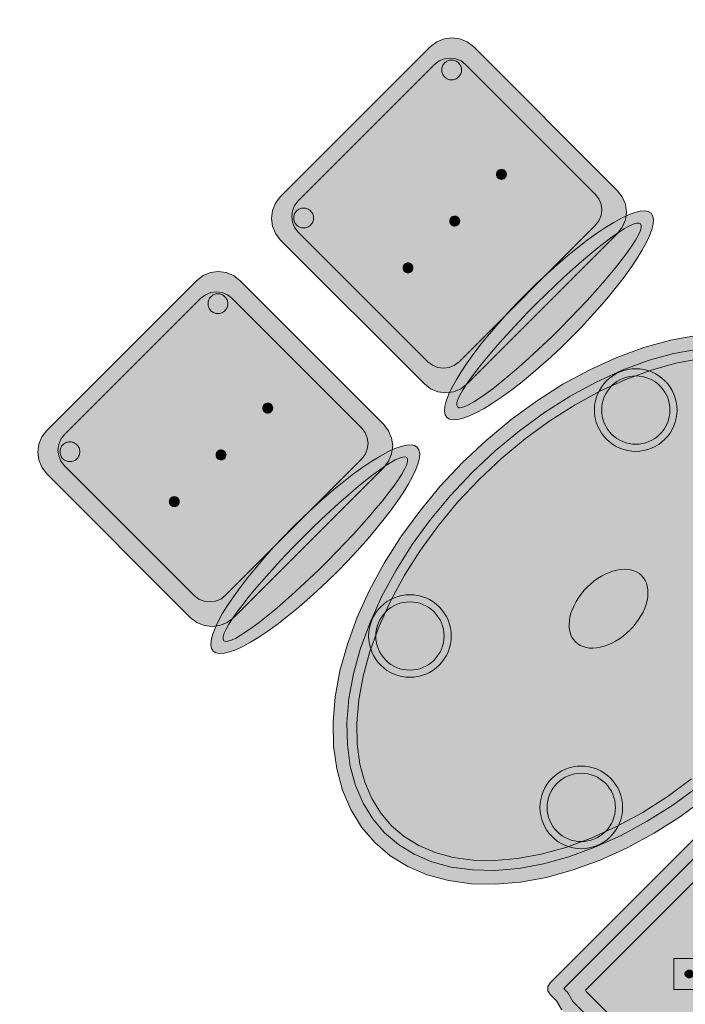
# Model space of a CAD drawing. Header units: metres. Extents: x 2172.2 to 2210.6, y 415.3 to 458.1.
# Tile 34 of 168: x 2201.4 to 2202.6, y 421.6 to 423.4. Entities that reach past the tile are written whole.
import ezdxf

# ---------------------------------------------------------------- set-up
doc = ezdxf.new("R2010")
doc.units = ezdxf.units.M
for name, color, linetype, lineweight in [('NC_N1_BANQUETTES', 7, 'CONTINUOUS', 13), ('NC_N1_CHAIRS', 7, 'CONTINUOUS', 13), ('NC_N1_TABLES', 7, 'CONTINUOUS', 13)]:
    doc.layers.add(name, color=color, linetype=linetype, lineweight=lineweight)

# ---------------------------------------------------------------- blocks, each defined once
blk = doc.blocks.new('NC_N1_DINING_2')
at = {"true_color": 0xf6f5ef}
h = blk.add_hatch(color=256, dxfattribs=at)
h.dxf.hatch_style = 1
h.paths.add_polyline_path([(0.6, 0), (0.5971, 0.0368), (0.5885, 0.0732), (0.5742, 0.1089), (0.5543, 0.1435), (0.5292, 0.1768), (0.4989, 0.2083), (0.4638, 0.2379), (0.4243, 0.2652), (0.3806, 0.2899), (0.3333, 0.3118), (0.2828, 0.3307), (0.2296, 0.3465), (0.1742, 0.3589), (0.1171, 0.3678), (0.0588, 0.3732), (0, 0.375), (-0.0588, 0.3732), (-0.1171, 0.3678), (-0.1742, 0.3589), (-0.2296, 0.3465), (-0.2828, 0.3307), (-0.3333, 0.3118), (-0.3806, 0.2899), (-0.4243, 0.2652), (-0.4638, 0.2379), (-0.4989, 0.2083), (-0.5292, 0.1768), (-0.5543, 0.1435), (-0.5742, 0.1089), (-0.5885, 0.0732), (-0.5971, 0.0368), (-0.6, 0), (-0.5971, -0.0368), (-0.5885, -0.0732), (-0.5742, -0.1089), (-0.5543, -0.1435), (-0.5292, -0.1768), (-0.4989, -0.2083), (-0.4638, -0.2379), (-0.4243, -0.2652), (-0.3806, -0.2899), (-0.3333, -0.3118), (-0.2828, -0.3307), (-0.2296, -0.3465), (-0.1742, -0.3589), (-0.1171, -0.3678), (-0.0588, -0.3732), (0, -0.375), (0.0588, -0.3732), (0.1171, -0.3678), (0.1742, -0.3589), (0.2296, -0.3465), (0.2828, -0.3307), (0.3333, -0.3118), (0.3806, -0.2899), (0.4243, -0.2652), (0.4638, -0.2379), (0.4989, -0.2083), (0.5292, -0.1768), (0.5543, -0.1435), (0.5742, -0.1089), (0.5885, -0.0732), (0.5971, -0.0368)])
at = {"color": 0, "linetype": 'CONTINUOUS', "lineweight": -2, "true_color": 0x2d3540}
blk.add_lwpolyline([(-0.1171, 0.3678), (-0.1742, 0.3589), (-0.2296, 0.3465), (-0.2828, 0.3307), (-0.3333, 0.3118), (-0.3806, 0.2899), (-0.4243, 0.2652), (-0.4638, 0.2379), (-0.4989, 0.2083), (-0.5292, 0.1768), (-0.5543, 0.1435), (-0.5742, 0.1089), (-0.5885, 0.0732), (-0.5971, 0.0368), (-0.6, 0), (-0.5971, -0.0368), (-0.5885, -0.0732), (-0.5742, -0.1089), (-0.5543, -0.1435), (-0.5292, -0.1768), (-0.4989, -0.2083), (-0.4638, -0.2379), (-0.4243, -0.2652), (-0.3806, -0.2899), (-0.3333, -0.3118), (-0.2828, -0.3307), (-0.2296, -0.3465), (-0.1742, -0.3589), (-0.1171, -0.3678), (-0.0588, -0.3732), (0, -0.375), (0.0588, -0.3732), (0.1171, -0.3678), (0.1742, -0.3589), (0.2296, -0.3465), (0.2828, -0.3307), (0.3333, -0.3118), (0.3806, -0.2899), (0.4243, -0.2652), (0.4638, -0.2379)], dxfattribs=at)
at = {"color": 0, "linetype": 'CONTINUOUS', "lineweight": -2, "true_color": 0xa38246}
for points in [[(0.4486, -0.218), (0.411, -0.244), (0.3692, -0.2676), (0.3237, -0.2887), (0.2749, -0.307), (0.2233, -0.3222), (0.1695, -0.3343), (0.114, -0.343), (0.0573, -0.3482), (0, -0.35), (-0.0573, -0.3482), (-0.114, -0.343), (-0.1695, -0.3343), (-0.2233, -0.3222), (-0.2749, -0.307), (-0.3237, -0.2887), (-0.3692, -0.2676), (-0.411, -0.244), (-0.4486, -0.218), (-0.4818, -0.1901), (-0.5101, -0.1605), (-0.5334, -0.1297), (-0.5516, -0.0979), (-0.5646, -0.0656), (-0.5723, -0.0329), (-0.5749, 0), (-0.5723, 0.0329), (-0.5646, 0.0656), (-0.5516, 0.0979), (-0.5334, 0.1297), (-0.5101, 0.1605), (-0.4818, 0.1901), (-0.4486, 0.218), (-0.411, 0.244), (-0.3692, 0.2676), (-0.3237, 0.2887), (-0.2749, 0.307), (-0.2233, 0.3222), (-0.1695, 0.3343), (-0.114, 0.343)], [(0.4377, -0.2037), (0.4014, -0.2287), (0.361, -0.2516), (0.3167, -0.2721), (0.2692, -0.2899), (0.2188, -0.3048), (0.1661, -0.3166), (0.1117, -0.3251), (0.0562, -0.3303), (0, -0.332), (-0.0562, -0.3303), (-0.1117, -0.3251), (-0.1661, -0.3166), (-0.2188, -0.3048), (-0.2692, -0.2899), (-0.3167, -0.2721), (-0.361, -0.2516), (-0.4014, -0.2287), (-0.4377, -0.2037), (-0.4694, -0.1769), (-0.4964, -0.1488), (-0.5184, -0.1198), (-0.5354, -0.0901), (-0.5474, -0.0601), (-0.5545, -0.0301), (-0.5569, 0), (-0.5545, 0.0301), (-0.5474, 0.0601), (-0.5354, 0.0901), (-0.5184, 0.1198), (-0.4964, 0.1488), (-0.4694, 0.1769), (-0.4377, 0.2037), (-0.4014, 0.2287), (-0.361, 0.2516), (-0.3167, 0.2721), (-0.2692, 0.2899), (-0.2188, 0.3048), (-0.1661, 0.3166), (-0.1117, 0.3251)]]:
    blk.add_lwpolyline(points, dxfattribs=at)
at = {"color": 0, "linetype": 'CONTINUOUS', "lineweight": -2, "true_color": 0x89939a}
for points in [[(-0.215, 0.22), (-0.2154, 0.2126), (-0.2164, 0.2054), (-0.2182, 0.1982), (-0.2207, 0.1913), (-0.2239, 0.1846), (-0.2276, 0.1783), (-0.232, 0.1724), (-0.237, 0.167), (-0.2424, 0.162), (-0.2483, 0.1576), (-0.2546, 0.1539), (-0.2613, 0.1507), (-0.2682, 0.1482), (-0.2754, 0.1464), (-0.2826, 0.1454), (-0.29, 0.145), (-0.2974, 0.1454), (-0.3046, 0.1464), (-0.3118, 0.1482), (-0.3187, 0.1507), (-0.3254, 0.1539), (-0.3317, 0.1576), (-0.3376, 0.162), (-0.343, 0.167), (-0.348, 0.1724), (-0.3524, 0.1783), (-0.3561, 0.1846), (-0.3593, 0.1913), (-0.3618, 0.1982), (-0.3636, 0.2054), (-0.3646, 0.2126), (-0.365, 0.22), (-0.3646, 0.2274), (-0.3636, 0.2346), (-0.3618, 0.2418), (-0.3593, 0.2487), (-0.3561, 0.2554), (-0.3524, 0.2617), (-0.348, 0.2676), (-0.343, 0.273), (-0.3376, 0.278), (-0.3317, 0.2824), (-0.3254, 0.2861), (-0.3187, 0.2893), (-0.3118, 0.2918), (-0.3046, 0.2936), (-0.2974, 0.2946), (-0.29, 0.295), (-0.2826, 0.2946), (-0.2754, 0.2936), (-0.2682, 0.2918), (-0.2613, 0.2893), (-0.2546, 0.2861), (-0.2483, 0.2824), (-0.2424, 0.278), (-0.237, 0.273), (-0.232, 0.2676), (-0.2276, 0.2617), (-0.2239, 0.2554), (-0.2207, 0.2487), (-0.2182, 0.2418), (-0.2164, 0.2346), (-0.2154, 0.2274)], [(-0.215, -0.22), (-0.2154, -0.2274), (-0.2164, -0.2346), (-0.2182, -0.2418), (-0.2207, -0.2487), (-0.2239, -0.2554), (-0.2276, -0.2617), (-0.232, -0.2676), (-0.237, -0.273), (-0.2424, -0.278), (-0.2483, -0.2824), (-0.2546, -0.2861), (-0.2613, -0.2893), (-0.2682, -0.2918), (-0.2754, -0.2936), (-0.2826, -0.2946), (-0.29, -0.295), (-0.2974, -0.2946), (-0.3046, -0.2936), (-0.3118, -0.2918), (-0.3187, -0.2893), (-0.3254, -0.2861), (-0.3317, -0.2824), (-0.3376, -0.278), (-0.343, -0.273), (-0.348, -0.2676), (-0.3524, -0.2617), (-0.3561, -0.2554), (-0.3593, -0.2487), (-0.3618, -0.2418), (-0.3636, -0.2346), (-0.3646, -0.2274), (-0.365, -0.22), (-0.3646, -0.2126), (-0.3636, -0.2054), (-0.3618, -0.1982), (-0.3593, -0.1913), (-0.3561, -0.1846), (-0.3524, -0.1783), (-0.348, -0.1724), (-0.343, -0.167), (-0.3376, -0.162), (-0.3317, -0.1576), (-0.3254, -0.1539), (-0.3187, -0.1507), (-0.3118, -0.1482), (-0.3046, -0.1464), (-0.2974, -0.1454), (-0.29, -0.145), (-0.2826, -0.1454), (-0.2754, -0.1464), (-0.2682, -0.1482), (-0.2613, -0.1507), (-0.2546, -0.1539), (-0.2483, -0.1576), (-0.2424, -0.162), (-0.237, -0.167), (-0.232, -0.1724), (-0.2276, -0.1783), (-0.2239, -0.1846), (-0.2207, -0.1913), (-0.2182, -0.1982), (-0.2164, -0.2054), (-0.2154, -0.2126)], [(0.365, -0.22), (0.3646, -0.2274), (0.3636, -0.2346), (0.3618, -0.2418), (0.3593, -0.2487), (0.3561, -0.2554), (0.3524, -0.2617), (0.348, -0.2676), (0.343, -0.273), (0.3376, -0.278), (0.3317, -0.2824), (0.3254, -0.2861), (0.3187, -0.2893), (0.3118, -0.2918), (0.3046, -0.2936), (0.2974, -0.2946), (0.29, -0.295), (0.2826, -0.2946), (0.2754, -0.2936), (0.2682, -0.2918), (0.2613, -0.2893), (0.2546, -0.2861), (0.2483, -0.2824), (0.2424, -0.278), (0.237, -0.273), (0.232, -0.2676), (0.2276, -0.2617), (0.2239, -0.2554), (0.2207, -0.2487), (0.2182, -0.2418), (0.2164, -0.2346), (0.2154, -0.2274), (0.215, -0.22), (0.2154, -0.2126), (0.2164, -0.2054), (0.2182, -0.1982), (0.2207, -0.1913), (0.2239, -0.1846), (0.2276, -0.1783), (0.232, -0.1724), (0.237, -0.167), (0.2424, -0.162), (0.2483, -0.1576), (0.2546, -0.1539), (0.2613, -0.1507), (0.2682, -0.1482), (0.2754, -0.1464), (0.2826, -0.1454), (0.29, -0.145), (0.2974, -0.1454), (0.3046, -0.1464), (0.3118, -0.1482), (0.3187, -0.1507), (0.3254, -0.1539), (0.3317, -0.1576), (0.3376, -0.162), (0.343, -0.167), (0.348, -0.1724), (0.3524, -0.1783), (0.3561, -0.1846), (0.3593, -0.1913), (0.3618, -0.1982), (0.3636, -0.2054), (0.3646, -0.2126)]]:
    blk.add_lwpolyline(points, close=True, dxfattribs=at)
at = {"color": 0, "linetype": 'CONTINUOUS', "lineweight": -2, "true_color": 0xa38246}
for points in [[(-0.228, 0.22), (-0.2283, 0.2139), (-0.2292, 0.2079), (-0.2307, 0.202), (-0.2327, 0.1963), (-0.2353, 0.1908), (-0.2384, 0.1856), (-0.2421, 0.1807), (-0.2462, 0.1762), (-0.2507, 0.1721), (-0.2556, 0.1684), (-0.2608, 0.1653), (-0.2663, 0.1627), (-0.272, 0.1607), (-0.2779, 0.1592), (-0.2839, 0.1583), (-0.29, 0.158), (-0.2961, 0.1583), (-0.3021, 0.1592), (-0.308, 0.1607), (-0.3137, 0.1627), (-0.3192, 0.1653), (-0.3244, 0.1684), (-0.3293, 0.1721), (-0.3338, 0.1762), (-0.3379, 0.1807), (-0.3416, 0.1856), (-0.3447, 0.1908), (-0.3473, 0.1963), (-0.3493, 0.202), (-0.3508, 0.2079), (-0.3517, 0.2139), (-0.352, 0.22), (-0.3517, 0.2261), (-0.3508, 0.2321), (-0.3493, 0.238), (-0.3473, 0.2437), (-0.3447, 0.2492), (-0.3416, 0.2544), (-0.3379, 0.2593), (-0.3338, 0.2638), (-0.3293, 0.2679), (-0.3244, 0.2716), (-0.3192, 0.2747), (-0.3137, 0.2773), (-0.308, 0.2793), (-0.3021, 0.2808), (-0.2961, 0.2817), (-0.29, 0.282), (-0.2839, 0.2817), (-0.2779, 0.2808), (-0.272, 0.2793), (-0.2663, 0.2773), (-0.2608, 0.2747), (-0.2556, 0.2716), (-0.2507, 0.2679), (-0.2462, 0.2638), (-0.2421, 0.2593), (-0.2384, 0.2544), (-0.2353, 0.2492), (-0.2327, 0.2437), (-0.2307, 0.238), (-0.2292, 0.2321), (-0.2283, 0.2261)], [(0.085, 0), (0.0846, 0.0054), (0.0834, 0.0107), (0.0813, 0.016), (0.0785, 0.021), (0.075, 0.0259), (0.0707, 0.0306), (0.0657, 0.0349), (0.0601, 0.0389), (0.0539, 0.0425), (0.0472, 0.0457), (0.0401, 0.0485), (0.0325, 0.0508), (0.0247, 0.0526), (0.0166, 0.0539), (0.0083, 0.0547), (0, 0.055), (-0.0083, 0.0547), (-0.0166, 0.0539), (-0.0247, 0.0526), (-0.0325, 0.0508), (-0.0401, 0.0485), (-0.0472, 0.0457), (-0.0539, 0.0425), (-0.0601, 0.0389), (-0.0657, 0.0349), (-0.0707, 0.0306), (-0.075, 0.0259), (-0.0785, 0.021), (-0.0813, 0.016), (-0.0834, 0.0107), (-0.0846, 0.0054), (-0.085, 0), (-0.0846, -0.0054), (-0.0834, -0.0107), (-0.0813, -0.016), (-0.0785, -0.021), (-0.075, -0.0259), (-0.0707, -0.0306), (-0.0657, -0.0349), (-0.0601, -0.0389), (-0.0539, -0.0425), (-0.0472, -0.0457), (-0.0401, -0.0485), (-0.0325, -0.0508), (-0.0247, -0.0526), (-0.0166, -0.0539), (-0.0083, -0.0547), (0, -0.055), (0.0083, -0.0547), (0.0166, -0.0539), (0.0247, -0.0526), (0.0325, -0.0508), (0.0401, -0.0485), (0.0472, -0.0457), (0.0539, -0.0425), (0.0601, -0.0389), (0.0657, -0.0349), (0.0707, -0.0306), (0.075, -0.0259), (0.0785, -0.021), (0.0813, -0.016), (0.0834, -0.0107), (0.0846, -0.0054)], [(-0.228, -0.22), (-0.2283, -0.2261), (-0.2292, -0.2321), (-0.2307, -0.238), (-0.2327, -0.2437), (-0.2353, -0.2492), (-0.2384, -0.2544), (-0.2421, -0.2593), (-0.2462, -0.2638), (-0.2507, -0.2679), (-0.2556, -0.2716), (-0.2608, -0.2747), (-0.2663, -0.2773), (-0.272, -0.2793), (-0.2779, -0.2808), (-0.2839, -0.2817), (-0.29, -0.282), (-0.2961, -0.2817), (-0.3021, -0.2808), (-0.308, -0.2793), (-0.3137, -0.2773), (-0.3192, -0.2747), (-0.3244, -0.2716), (-0.3293, -0.2679), (-0.3338, -0.2638), (-0.3379, -0.2593), (-0.3416, -0.2544), (-0.3447, -0.2492), (-0.3473, -0.2437), (-0.3493, -0.238), (-0.3508, -0.2321), (-0.3517, -0.2261), (-0.352, -0.22), (-0.3517, -0.2139), (-0.3508, -0.2079), (-0.3493, -0.202), (-0.3473, -0.1963), (-0.3447, -0.1908), (-0.3416, -0.1856), (-0.3379, -0.1807), (-0.3338, -0.1762), (-0.3293, -0.1721), (-0.3244, -0.1684), (-0.3192, -0.1653), (-0.3137, -0.1627), (-0.308, -0.1607), (-0.3021, -0.1592), (-0.2961, -0.1583), (-0.29, -0.158), (-0.2839, -0.1583), (-0.2779, -0.1592), (-0.272, -0.1607), (-0.2663, -0.1627), (-0.2608, -0.1653), (-0.2556, -0.1684), (-0.2507, -0.1721), (-0.2462, -0.1762), (-0.2421, -0.1807), (-0.2384, -0.1856), (-0.2353, -0.1908), (-0.2327, -0.1963), (-0.2307, -0.202), (-0.2292, -0.2079), (-0.2283, -0.2139)], [(0.352, -0.22), (0.3517, -0.2261), (0.3508, -0.2321), (0.3493, -0.238), (0.3473, -0.2437), (0.3447, -0.2492), (0.3416, -0.2544), (0.3379, -0.2593), (0.3338, -0.2638), (0.3293, -0.2679), (0.3244, -0.2716), (0.3192, -0.2747), (0.3137, -0.2773), (0.308, -0.2793), (0.3021, -0.2808), (0.2961, -0.2817), (0.29, -0.282), (0.2839, -0.2817), (0.2779, -0.2808), (0.272, -0.2793), (0.2663, -0.2773), (0.2608, -0.2747), (0.2556, -0.2716), (0.2507, -0.2679), (0.2462, -0.2638), (0.2421, -0.2593), (0.2384, -0.2544), (0.2353, -0.2492), (0.2327, -0.2437), (0.2307, -0.238), (0.2292, -0.2321), (0.2283, -0.2261), (0.228, -0.22), (0.2283, -0.2139), (0.2292, -0.2079), (0.2307, -0.202), (0.2327, -0.1963), (0.2353, -0.1908), (0.2384, -0.1856), (0.2421, -0.1807), (0.2462, -0.1762), (0.2507, -0.1721), (0.2556, -0.1684), (0.2608, -0.1653), (0.2663, -0.1627), (0.272, -0.1607), (0.2779, -0.1592), (0.2839, -0.1583), (0.29, -0.158), (0.2961, -0.1583), (0.3021, -0.1592), (0.308, -0.1607), (0.3137, -0.1627), (0.3192, -0.1653), (0.3244, -0.1684), (0.3293, -0.1721), (0.3338, -0.1762), (0.3379, -0.1807), (0.3416, -0.1856), (0.3447, -0.1908), (0.3473, -0.1963), (0.3493, -0.202), (0.3508, -0.2079), (0.3517, -0.2139)]]:
    blk.add_lwpolyline(points, close=True, dxfattribs=at)
blk = doc.blocks.new('NC_N1_PERIMETER_BENCH_2')
at = {"true_color": 0x778fa0}
h = blk.add_hatch(color=256, dxfattribs=at)
h.dxf.hatch_style = 1
h.paths.add_polyline_path([(-0.575, -0.2605), (-0.575, -0.2495), (-0.5721, -0.2385), (-0.57, -0.2365), (-0.57, -0.1987), (-0.575, -0.18), (-0.575, 0.22), (-0.57, 0.2387), (-0.57, 0.255), (-0.568, 0.2625), (-0.5625, 0.268), (-0.555, 0.27), (0.555, 0.27), (0.5625, 0.268), (0.568, 0.2625), (0.57, 0.255), (0.57, 0.2387), (0.575, 0.22), (0.575, -0.18), (0.57, -0.1987), (0.57, -0.2365), (0.5721, -0.2385), (0.575, -0.2495), (0.575, -0.2605), (0.5721, -0.2715), (0.5698, -0.2737), (0.57, -0.2745), (0.57, -0.2855), (0.5684, -0.2915), (0.564, -0.2959), (0.558, -0.2975), (-0.558, -0.2975), (-0.564, -0.2959), (-0.5684, -0.2915), (-0.57, -0.2855), (-0.57, -0.2745), (-0.5698, -0.2737), (-0.5721, -0.2715)])
at = {"true_color": 0xa38246}
h = blk.add_hatch(color=256, dxfattribs=at)
h.dxf.hatch_style = 1
h.paths.add_polyline_path([(0.373, 0.1025), (0.373, 0.1017), (0.3728, 0.1009), (0.3727, 0.1002), (0.3724, 0.0994), (0.3721, 0.0987), (0.3717, 0.0981), (0.3712, 0.0974), (0.3707, 0.0968), (0.3701, 0.0963), (0.3694, 0.0958), (0.3688, 0.0954), (0.3681, 0.0951), (0.3673, 0.0948), (0.3666, 0.0947), (0.3658, 0.0945), (0.365, 0.0945), (0.3642, 0.0945), (0.3634, 0.0947), (0.3627, 0.0948), (0.3619, 0.0951), (0.3612, 0.0954), (0.3606, 0.0958), (0.3599, 0.0963), (0.3593, 0.0968), (0.3588, 0.0974), (0.3583, 0.0981), (0.3579, 0.0987), (0.3576, 0.0994), (0.3573, 0.1002), (0.3572, 0.1009), (0.357, 0.1017), (0.357, 0.1025), (0.357, 0.1033), (0.3572, 0.1041), (0.3573, 0.1048), (0.3576, 0.1056), (0.3579, 0.1063), (0.3583, 0.1069), (0.3588, 0.1076), (0.3593, 0.1082), (0.3599, 0.1087), (0.3606, 0.1092), (0.3612, 0.1096), (0.3619, 0.1099), (0.3627, 0.1102), (0.3634, 0.1103), (0.3642, 0.1105), (0.365, 0.1105), (0.3658, 0.1105), (0.3666, 0.1103), (0.3673, 0.1102), (0.3681, 0.1099), (0.3688, 0.1096), (0.3694, 0.1092), (0.3701, 0.1087), (0.3707, 0.1082), (0.3712, 0.1076), (0.3717, 0.1069), (0.3721, 0.1063), (0.3724, 0.1056), (0.3727, 0.1048), (0.3728, 0.1041), (0.373, 0.1033)])
at = {"color": 0, "linetype": 'CONTINUOUS', "lineweight": -2, "true_color": 0x2d3540}
blk.add_lwpolyline([(-0.555, 0.27), (0.555, 0.27), (0.5625, 0.268), (0.568, 0.2625), (0.57, 0.255), (0.57, 0.2387), (0.575, 0.22)], dxfattribs=at)
at = {"color": 0, "linetype": 'CONTINUOUS', "lineweight": -2, "true_color": 0xa38246}
blk.add_lwpolyline([(-0.545, 0.245), (0.545, 0.245), (0.545, 0.2387), (0.5451, 0.2365), (0.5454, 0.2344), (0.5458, 0.2322), (0.55, 0.2167), (0.55, -0.1767)], dxfattribs=at)
blk.add_lwpolyline([(-0.5154, -0.2425), (-0.5153, -0.2418), (-0.515, -0.2365), (-0.515, -0.1987), (-0.5152, -0.1939), (-0.5158, -0.1892), (-0.5169, -0.1845), (-0.52, -0.1728), (-0.52, 0.2128), (-0.5194, 0.215), (0.5194, 0.215), (0.52, 0.2128), (0.52, -0.1728), (0.5169, -0.1845), (0.5158, -0.1892), (0.5152, -0.1939), (0.515, -0.1987), (0.515, -0.2365), (0.5153, -0.2418), (0.5154, -0.2425)], close=True, dxfattribs=at)
at = {"color": 0, "linetype": 'CONTINUOUS', "lineweight": -2, "true_color": 0xbfccd3}
blk.add_lwpolyline([(0.365, 0.0625), (0.405, 0.1025), (0.365, 0.1425), (0.325, 0.1025)], close=True, dxfattribs=at)
at = {"color": 0, "linetype": 'CONTINUOUS', "lineweight": -2}
blk.add_lwpolyline([(0.3673, 0.1102), (0.3681, 0.1099), (0.3688, 0.1096), (0.3694, 0.1092), (0.3701, 0.1087), (0.3707, 0.1082), (0.3712, 0.1076), (0.3717, 0.1069), (0.3721, 0.1063), (0.3724, 0.1056), (0.3727, 0.1048)], dxfattribs=at)
blk = doc.blocks.new('NC_N1_CHAIR_IVORY')
at = {"true_color": 0xf6f5ef}
h = blk.add_hatch(color=256, dxfattribs=at)
h.dxf.hatch_style = 1
h.paths.add_polyline_path([(0.262, 0.222), (0.2607, 0.2276), (0.257, 0.2331), (0.2507, 0.2385), (0.2421, 0.2438), (0.2311, 0.2489), (0.2178, 0.2537), (0.2025, 0.2582), (0.1853, 0.2623), (0.1662, 0.2661), (0.1456, 0.2694), (0.1235, 0.2723), (0.1003, 0.2747), (0.0761, 0.2765), (0.0511, 0.2779), (0.0257, 0.2787), (0, 0.279), (-0.0257, 0.2787), (-0.0511, 0.2779), (-0.0761, 0.2765), (-0.1003, 0.2747), (-0.1235, 0.2723), (-0.1456, 0.2694), (-0.1662, 0.2661), (-0.1853, 0.2623), (-0.2025, 0.2582), (-0.2178, 0.2537), (-0.2311, 0.2489), (-0.2421, 0.2438), (-0.2507, 0.2385), (-0.257, 0.2331), (-0.2607, 0.2276), (-0.262, 0.222), (-0.2607, 0.2164), (-0.257, 0.2109), (-0.2507, 0.2055), (-0.2421, 0.2002), (-0.2311, 0.1951), (-0.2178, 0.1903), (-0.2025, 0.1858), (-0.1853, 0.1817), (-0.1662, 0.1779), (-0.1456, 0.1746), (-0.1235, 0.1717), (-0.1003, 0.1693), (-0.0761, 0.1675), (-0.0511, 0.1661), (-0.0257, 0.1653), (0, 0.165), (0.0257, 0.1653), (0.0511, 0.1661), (0.0761, 0.1675), (0.1003, 0.1693), (0.1235, 0.1717), (0.1456, 0.1746), (0.1662, 0.1779), (0.1853, 0.1817), (0.2025, 0.1858), (0.2178, 0.1903), (0.2311, 0.1951), (0.2421, 0.2002), (0.2507, 0.2055), (0.257, 0.2109), (0.2607, 0.2164)])
at = {"true_color": 0xdbe4e9}
h = blk.add_hatch(color=256, dxfattribs=at)
h.dxf.hatch_style = 1
h.paths.add_polyline_path([(0.193, -0.275), (-0.193, -0.275), (-0.2072, -0.2731), (-0.2205, -0.2676), (-0.2319, -0.2589), (-0.2406, -0.2475), (-0.2461, -0.2342), (-0.248, -0.22), (-0.248, 0.15), (-0.2461, 0.1642), (-0.2406, 0.1775), (-0.2319, 0.1889), (-0.2205, 0.1976), (-0.2072, 0.2031), (-0.193, 0.205), (0.193, 0.205), (0.2072, 0.2031), (0.2205, 0.1976), (0.2319, 0.1889), (0.2406, 0.1775), (0.2461, 0.1642), (0.248, 0.15), (0.248, -0.22), (0.2461, -0.2342), (0.2406, -0.2475), (0.2319, -0.2589), (0.2205, -0.2676), (0.2072, -0.2731)])
at = {"true_color": 0xa38246}
h = blk.add_hatch(color=256, dxfattribs=at)
h.dxf.hatch_style = 1
h.paths.add_polyline_path([(-0.111, -0.02), (-0.111, -0.0209), (-0.1112, -0.0218), (-0.1114, -0.0226), (-0.1117, -0.0234), (-0.1121, -0.0242), (-0.1125, -0.025), (-0.113, -0.0257), (-0.1136, -0.0264), (-0.1143, -0.027), (-0.115, -0.0275), (-0.1158, -0.0279), (-0.1166, -0.0283), (-0.1174, -0.0286), (-0.1182, -0.0288), (-0.1191, -0.029), (-0.12, -0.029), (-0.1209, -0.029), (-0.1218, -0.0288), (-0.1226, -0.0286), (-0.1234, -0.0283), (-0.1242, -0.0279), (-0.125, -0.0275), (-0.1257, -0.027), (-0.1264, -0.0264), (-0.127, -0.0257), (-0.1275, -0.025), (-0.1279, -0.0242), (-0.1283, -0.0234), (-0.1286, -0.0226), (-0.1288, -0.0218), (-0.129, -0.0209), (-0.129, -0.02), (-0.129, -0.0191), (-0.1288, -0.0182), (-0.1286, -0.0174), (-0.1283, -0.0166), (-0.1279, -0.0158), (-0.1275, -0.015), (-0.127, -0.0143), (-0.1264, -0.0136), (-0.1257, -0.013), (-0.125, -0.0125), (-0.1242, -0.0121), (-0.1234, -0.0117), (-0.1226, -0.0114), (-0.1218, -0.0112), (-0.1209, -0.011), (-0.12, -0.011), (-0.1191, -0.011), (-0.1182, -0.0112), (-0.1174, -0.0114), (-0.1166, -0.0117), (-0.1158, -0.0121), (-0.115, -0.0125), (-0.1143, -0.013), (-0.1136, -0.0136), (-0.113, -0.0143), (-0.1125, -0.015), (-0.1121, -0.0158), (-0.1117, -0.0166), (-0.1114, -0.0174), (-0.1112, -0.0182), (-0.111, -0.0191)])
h = blk.add_hatch(color=256, dxfattribs=at)
h.dxf.hatch_style = 1
h.paths.add_polyline_path([(0.009, -0.02), (0.009, -0.0209), (0.0088, -0.0218), (0.0086, -0.0226), (0.0083, -0.0234), (0.0079, -0.0242), (0.0075, -0.025), (0.007, -0.0257), (0.0064, -0.0264), (0.0057, -0.027), (0.005, -0.0275), (0.0042, -0.0279), (0.0034, -0.0283), (0.0026, -0.0286), (0.0018, -0.0288), (0.0009, -0.029), (0, -0.029), (-0.0009, -0.029), (-0.0018, -0.0288), (-0.0026, -0.0286), (-0.0034, -0.0283), (-0.0042, -0.0279), (-0.005, -0.0275), (-0.0057, -0.027), (-0.0064, -0.0264), (-0.007, -0.0257), (-0.0075, -0.025), (-0.0079, -0.0242), (-0.0083, -0.0234), (-0.0086, -0.0226), (-0.0088, -0.0218), (-0.009, -0.0209), (-0.009, -0.02), (-0.009, -0.0191), (-0.0088, -0.0182), (-0.0086, -0.0174), (-0.0083, -0.0166), (-0.0079, -0.0158), (-0.0075, -0.015), (-0.007, -0.0143), (-0.0064, -0.0136), (-0.0057, -0.013), (-0.005, -0.0125), (-0.0042, -0.0121), (-0.0034, -0.0117), (-0.0026, -0.0114), (-0.0018, -0.0112), (-0.0009, -0.011), (0, -0.011), (0.0009, -0.011), (0.0018, -0.0112), (0.0026, -0.0114), (0.0034, -0.0117), (0.0042, -0.0121), (0.005, -0.0125), (0.0057, -0.013), (0.0064, -0.0136), (0.007, -0.0143), (0.0075, -0.015), (0.0079, -0.0158), (0.0083, -0.0166), (0.0086, -0.0174), (0.0088, -0.0182), (0.009, -0.0191)])
h = blk.add_hatch(color=256, dxfattribs=at)
h.dxf.hatch_style = 1
h.paths.add_polyline_path([(0.129, -0.02), (0.129, -0.0209), (0.1288, -0.0218), (0.1286, -0.0226), (0.1283, -0.0234), (0.1279, -0.0242), (0.1275, -0.025), (0.127, -0.0257), (0.1264, -0.0264), (0.1257, -0.027), (0.125, -0.0275), (0.1242, -0.0279), (0.1234, -0.0283), (0.1226, -0.0286), (0.1218, -0.0288), (0.1209, -0.029), (0.12, -0.029), (0.1191, -0.029), (0.1182, -0.0288), (0.1174, -0.0286), (0.1166, -0.0283), (0.1158, -0.0279), (0.115, -0.0275), (0.1143, -0.027), (0.1136, -0.0264), (0.113, -0.0257), (0.1125, -0.025), (0.1121, -0.0242), (0.1117, -0.0234), (0.1114, -0.0226), (0.1112, -0.0218), (0.111, -0.0209), (0.111, -0.02), (0.111, -0.0191), (0.1112, -0.0182), (0.1114, -0.0174), (0.1117, -0.0166), (0.1121, -0.0158), (0.1125, -0.015), (0.113, -0.0143), (0.1136, -0.0136), (0.1143, -0.013), (0.115, -0.0125), (0.1158, -0.0121), (0.1166, -0.0117), (0.1174, -0.0114), (0.1182, -0.0112), (0.1191, -0.011), (0.12, -0.011), (0.1209, -0.011), (0.1218, -0.0112), (0.1226, -0.0114), (0.1234, -0.0117), (0.1242, -0.0121), (0.125, -0.0125), (0.1257, -0.013), (0.1264, -0.0136), (0.127, -0.0143), (0.1275, -0.015), (0.1279, -0.0158), (0.1283, -0.0166), (0.1286, -0.0174), (0.1288, -0.0182), (0.129, -0.0191)])
h = blk.add_hatch(color=256, dxfattribs=at)
h.dxf.hatch_style = 1
h.paths.add_polyline_path([(-0.172, -0.218), (-0.1721, -0.2198), (-0.1723, -0.2215), (-0.1728, -0.2232), (-0.1734, -0.2249), (-0.1741, -0.2265), (-0.175, -0.228), (-0.1761, -0.2294), (-0.1773, -0.2307), (-0.1786, -0.2319), (-0.18, -0.233), (-0.1815, -0.2339), (-0.1831, -0.2346), (-0.1848, -0.2352), (-0.1865, -0.2357), (-0.1882, -0.2359), (-0.19, -0.236), (-0.1918, -0.2359), (-0.1935, -0.2357), (-0.1952, -0.2352), (-0.1969, -0.2346), (-0.1985, -0.2339), (-0.2, -0.233), (-0.2014, -0.2319), (-0.2027, -0.2307), (-0.2039, -0.2294), (-0.205, -0.228), (-0.2059, -0.2265), (-0.2066, -0.2249), (-0.2072, -0.2232), (-0.2077, -0.2215), (-0.2079, -0.2198), (-0.208, -0.218), (-0.2079, -0.2162), (-0.2077, -0.2145), (-0.2072, -0.2128), (-0.2066, -0.2111), (-0.2059, -0.2095), (-0.205, -0.208), (-0.2039, -0.2066), (-0.2027, -0.2053), (-0.2014, -0.2041), (-0.2, -0.203), (-0.1985, -0.2021), (-0.1969, -0.2014), (-0.1952, -0.2008), (-0.1935, -0.2003), (-0.1918, -0.2001), (-0.19, -0.2), (-0.1882, -0.2001), (-0.1865, -0.2003), (-0.1848, -0.2008), (-0.1831, -0.2014), (-0.1815, -0.2021), (-0.18, -0.203), (-0.1786, -0.2041), (-0.1773, -0.2053), (-0.1761, -0.2066), (-0.175, -0.208), (-0.1741, -0.2095), (-0.1734, -0.2111), (-0.1728, -0.2128), (-0.1723, -0.2145), (-0.1721, -0.2162)])
h = blk.add_hatch(color=256, dxfattribs=at)
h.dxf.hatch_style = 1
h.paths.add_polyline_path([(0.208, -0.218), (0.2079, -0.2198), (0.2077, -0.2215), (0.2072, -0.2232), (0.2066, -0.2249), (0.2059, -0.2265), (0.205, -0.228), (0.2039, -0.2294), (0.2027, -0.2307), (0.2014, -0.2319), (0.2, -0.233), (0.1985, -0.2339), (0.1969, -0.2346), (0.1952, -0.2352), (0.1935, -0.2357), (0.1918, -0.2359), (0.19, -0.236), (0.1882, -0.2359), (0.1865, -0.2357), (0.1848, -0.2352), (0.1831, -0.2346), (0.1815, -0.2339), (0.18, -0.233), (0.1786, -0.2319), (0.1773, -0.2307), (0.1761, -0.2294), (0.175, -0.228), (0.1741, -0.2265), (0.1734, -0.2249), (0.1728, -0.2232), (0.1723, -0.2215), (0.1721, -0.2198), (0.172, -0.218), (0.1721, -0.2162), (0.1723, -0.2145), (0.1728, -0.2128), (0.1734, -0.2111), (0.1741, -0.2095), (0.175, -0.208), (0.1761, -0.2066), (0.1773, -0.2053), (0.1786, -0.2041), (0.18, -0.203), (0.1815, -0.2021), (0.1831, -0.2014), (0.1848, -0.2008), (0.1865, -0.2003), (0.1882, -0.2001), (0.19, -0.2), (0.1918, -0.2001), (0.1935, -0.2003), (0.1952, -0.2008), (0.1969, -0.2014), (0.1985, -0.2021), (0.2, -0.203), (0.2014, -0.2041), (0.2027, -0.2053), (0.2039, -0.2066), (0.205, -0.208), (0.2059, -0.2095), (0.2066, -0.2111), (0.2072, -0.2128), (0.2077, -0.2145), (0.2079, -0.2162)])
at = {"color": 0, "linetype": 'CONTINUOUS', "lineweight": -2, "true_color": 0x2d3540}
for points in [[(0.262, 0.222), (0.2607, 0.2276), (0.257, 0.2331), (0.2507, 0.2385), (0.2421, 0.2438), (0.2311, 0.2489), (0.2178, 0.2537), (0.2025, 0.2582), (0.1853, 0.2623), (0.1662, 0.2661), (0.1456, 0.2694), (0.1235, 0.2723), (0.1003, 0.2747), (0.0761, 0.2765), (0.0511, 0.2779), (0.0257, 0.2787), (0, 0.279), (-0.0257, 0.2787), (-0.0511, 0.2779), (-0.0761, 0.2765), (-0.1003, 0.2747), (-0.1235, 0.2723), (-0.1456, 0.2694), (-0.1662, 0.2661), (-0.1853, 0.2623), (-0.2025, 0.2582), (-0.2178, 0.2537), (-0.2311, 0.2489), (-0.2421, 0.2438), (-0.2507, 0.2385), (-0.257, 0.2331), (-0.2607, 0.2276), (-0.262, 0.222), (-0.2607, 0.2164), (-0.257, 0.2109), (-0.2507, 0.2055), (-0.2421, 0.2002), (-0.2311, 0.1951), (-0.2178, 0.1903), (-0.2025, 0.1858), (-0.1853, 0.1817), (-0.1662, 0.1779), (-0.1456, 0.1746), (-0.1235, 0.1717), (-0.1003, 0.1693), (-0.0761, 0.1675), (-0.0511, 0.1661), (-0.0257, 0.1653), (0, 0.165), (0.0257, 0.1653), (0.0511, 0.1661), (0.0761, 0.1675), (0.1003, 0.1693), (0.1235, 0.1717), (0.1456, 0.1746), (0.1662, 0.1779), (0.1853, 0.1817), (0.2025, 0.1858), (0.2178, 0.1903), (0.2311, 0.1951), (0.2421, 0.2002), (0.2507, 0.2055), (0.257, 0.2109), (0.2607, 0.2164)], [(0.193, -0.275), (-0.193, -0.275), (-0.2072, -0.2731), (-0.2205, -0.2676), (-0.2319, -0.2589), (-0.2406, -0.2475), (-0.2461, -0.2342), (-0.248, -0.22), (-0.248, 0.15), (-0.2461, 0.1642), (-0.2406, 0.1775), (-0.2319, 0.1889), (-0.2205, 0.1976), (-0.2072, 0.2031), (-0.193, 0.205), (0.193, 0.205), (0.2072, 0.2031), (0.2205, 0.1976), (0.2319, 0.1889), (0.2406, 0.1775), (0.2461, 0.1642), (0.248, 0.15), (0.248, -0.22), (0.2461, -0.2342), (0.2406, -0.2475), (0.2319, -0.2589), (0.2205, -0.2676), (0.2072, -0.2731)]]:
    blk.add_lwpolyline(points, close=True, dxfattribs=at)
at = {"color": 0, "linetype": 'CONTINUOUS', "lineweight": -2, "true_color": 0xa38246}
for points in [[(0.235, 0.222), (0.2339, 0.225), (0.2305, 0.228), (0.2249, 0.231), (0.2171, 0.2339), (0.2073, 0.2366), (0.1954, 0.2392), (0.1817, 0.2417), (0.1662, 0.2439), (0.1491, 0.246), (0.1306, 0.2478), (0.1108, 0.2493), (0.0899, 0.2506), (0.0682, 0.2517), (0.0458, 0.2524), (0.023, 0.2529), (0, 0.253), (-0.023, 0.2529), (-0.0458, 0.2524), (-0.0682, 0.2517), (-0.0899, 0.2506), (-0.1108, 0.2493), (-0.1306, 0.2478), (-0.1491, 0.246), (-0.1662, 0.2439), (-0.1817, 0.2417), (-0.1954, 0.2392), (-0.2073, 0.2366), (-0.2171, 0.2339), (-0.2249, 0.231), (-0.2305, 0.228), (-0.2339, 0.225), (-0.235, 0.222), (-0.2339, 0.219), (-0.2305, 0.216), (-0.2249, 0.213), (-0.2171, 0.2101), (-0.2073, 0.2074), (-0.1954, 0.2048), (-0.1817, 0.2023), (-0.1662, 0.2001), (-0.1491, 0.198), (-0.1306, 0.1962), (-0.1108, 0.1947), (-0.0899, 0.1934), (-0.0682, 0.1923), (-0.0458, 0.1916), (-0.023, 0.1911), (0, 0.191), (0.023, 0.1911), (0.0458, 0.1916), (0.0682, 0.1923), (0.0899, 0.1934), (0.1108, 0.1947), (0.1306, 0.1962), (0.1491, 0.198), (0.1662, 0.2001), (0.1817, 0.2023), (0.1954, 0.2048), (0.2073, 0.2074), (0.2171, 0.2101), (0.2249, 0.213), (0.2305, 0.216), (0.2339, 0.219)], [(0.175, -0.247), (-0.175, -0.247), (-0.1854, -0.2456), (-0.195, -0.2416), (-0.2033, -0.2353), (-0.2096, -0.227), (-0.2136, -0.2174), (-0.215, -0.207), (-0.215, 0.126), (-0.2136, 0.1364), (-0.2096, 0.146), (-0.2033, 0.1543), (-0.195, 0.1606), (-0.1854, 0.1646), (-0.175, 0.166), (0.175, 0.166), (0.1854, 0.1646), (0.195, 0.1606), (0.2033, 0.1543), (0.2096, 0.146), (0.2136, 0.1364), (0.215, 0.126), (0.215, -0.207), (0.2136, -0.2174), (0.2096, -0.227), (0.2033, -0.2353), (0.195, -0.2416), (0.1854, -0.2456)]]:
    blk.add_lwpolyline(points, close=True, dxfattribs=at)
at = {"color": 0, "linetype": 'CONTINUOUS', "lineweight": -2}
for points in [[(-0.111, -0.02), (-0.111, -0.0209), (-0.1112, -0.0218), (-0.1114, -0.0226), (-0.1117, -0.0234), (-0.1121, -0.0242), (-0.1125, -0.025), (-0.113, -0.0257), (-0.1136, -0.0264), (-0.1143, -0.027), (-0.115, -0.0275), (-0.1158, -0.0279), (-0.1166, -0.0283), (-0.1174, -0.0286), (-0.1182, -0.0288), (-0.1191, -0.029), (-0.12, -0.029), (-0.1209, -0.029), (-0.1218, -0.0288), (-0.1226, -0.0286), (-0.1234, -0.0283), (-0.1242, -0.0279), (-0.125, -0.0275), (-0.1257, -0.027), (-0.1264, -0.0264), (-0.127, -0.0257), (-0.1275, -0.025), (-0.1279, -0.0242), (-0.1283, -0.0234), (-0.1286, -0.0226), (-0.1288, -0.0218), (-0.129, -0.0209), (-0.129, -0.02), (-0.129, -0.0191), (-0.1288, -0.0182), (-0.1286, -0.0174), (-0.1283, -0.0166), (-0.1279, -0.0158), (-0.1275, -0.015), (-0.127, -0.0143), (-0.1264, -0.0136), (-0.1257, -0.013), (-0.125, -0.0125), (-0.1242, -0.0121), (-0.1234, -0.0117), (-0.1226, -0.0114), (-0.1218, -0.0112), (-0.1209, -0.011), (-0.12, -0.011), (-0.1191, -0.011), (-0.1182, -0.0112), (-0.1174, -0.0114), (-0.1166, -0.0117), (-0.1158, -0.0121), (-0.115, -0.0125), (-0.1143, -0.013), (-0.1136, -0.0136), (-0.113, -0.0143), (-0.1125, -0.015), (-0.1121, -0.0158), (-0.1117, -0.0166), (-0.1114, -0.0174), (-0.1112, -0.0182), (-0.111, -0.0191)], [(0.009, -0.02), (0.009, -0.0209), (0.0088, -0.0218), (0.0086, -0.0226), (0.0083, -0.0234), (0.0079, -0.0242), (0.0075, -0.025), (0.007, -0.0257), (0.0064, -0.0264), (0.0057, -0.027), (0.005, -0.0275), (0.0042, -0.0279), (0.0034, -0.0283), (0.0026, -0.0286), (0.0018, -0.0288), (0.0009, -0.029), (0, -0.029), (-0.0009, -0.029), (-0.0018, -0.0288), (-0.0026, -0.0286), (-0.0034, -0.0283), (-0.0042, -0.0279), (-0.005, -0.0275), (-0.0057, -0.027), (-0.0064, -0.0264), (-0.007, -0.0257), (-0.0075, -0.025), (-0.0079, -0.0242), (-0.0083, -0.0234), (-0.0086, -0.0226), (-0.0088, -0.0218), (-0.009, -0.0209), (-0.009, -0.02), (-0.009, -0.0191), (-0.0088, -0.0182), (-0.0086, -0.0174), (-0.0083, -0.0166), (-0.0079, -0.0158), (-0.0075, -0.015), (-0.007, -0.0143), (-0.0064, -0.0136), (-0.0057, -0.013), (-0.005, -0.0125), (-0.0042, -0.0121), (-0.0034, -0.0117), (-0.0026, -0.0114), (-0.0018, -0.0112), (-0.0009, -0.011), (0, -0.011), (0.0009, -0.011), (0.0018, -0.0112), (0.0026, -0.0114), (0.0034, -0.0117), (0.0042, -0.0121), (0.005, -0.0125), (0.0057, -0.013), (0.0064, -0.0136), (0.007, -0.0143), (0.0075, -0.015), (0.0079, -0.0158), (0.0083, -0.0166), (0.0086, -0.0174), (0.0088, -0.0182), (0.009, -0.0191)], [(0.129, -0.02), (0.129, -0.0209), (0.1288, -0.0218), (0.1286, -0.0226), (0.1283, -0.0234), (0.1279, -0.0242), (0.1275, -0.025), (0.127, -0.0257), (0.1264, -0.0264), (0.1257, -0.027), (0.125, -0.0275), (0.1242, -0.0279), (0.1234, -0.0283), (0.1226, -0.0286), (0.1218, -0.0288), (0.1209, -0.029), (0.12, -0.029), (0.1191, -0.029), (0.1182, -0.0288), (0.1174, -0.0286), (0.1166, -0.0283), (0.1158, -0.0279), (0.115, -0.0275), (0.1143, -0.027), (0.1136, -0.0264), (0.113, -0.0257), (0.1125, -0.025), (0.1121, -0.0242), (0.1117, -0.0234), (0.1114, -0.0226), (0.1112, -0.0218), (0.111, -0.0209), (0.111, -0.02), (0.111, -0.0191), (0.1112, -0.0182), (0.1114, -0.0174), (0.1117, -0.0166), (0.1121, -0.0158), (0.1125, -0.015), (0.113, -0.0143), (0.1136, -0.0136), (0.1143, -0.013), (0.115, -0.0125), (0.1158, -0.0121), (0.1166, -0.0117), (0.1174, -0.0114), (0.1182, -0.0112), (0.1191, -0.011), (0.12, -0.011), (0.1209, -0.011), (0.1218, -0.0112), (0.1226, -0.0114), (0.1234, -0.0117), (0.1242, -0.0121), (0.125, -0.0125), (0.1257, -0.013), (0.1264, -0.0136), (0.127, -0.0143), (0.1275, -0.015), (0.1279, -0.0158), (0.1283, -0.0166), (0.1286, -0.0174), (0.1288, -0.0182), (0.129, -0.0191)], [(-0.172, -0.218), (-0.1721, -0.2198), (-0.1723, -0.2215), (-0.1728, -0.2232), (-0.1734, -0.2249), (-0.1741, -0.2265), (-0.175, -0.228), (-0.1761, -0.2294), (-0.1773, -0.2307), (-0.1786, -0.2319), (-0.18, -0.233), (-0.1815, -0.2339), (-0.1831, -0.2346), (-0.1848, -0.2352), (-0.1865, -0.2357), (-0.1882, -0.2359), (-0.19, -0.236), (-0.1918, -0.2359), (-0.1935, -0.2357), (-0.1952, -0.2352), (-0.1969, -0.2346), (-0.1985, -0.2339), (-0.2, -0.233), (-0.2014, -0.2319), (-0.2027, -0.2307), (-0.2039, -0.2294), (-0.205, -0.228), (-0.2059, -0.2265), (-0.2066, -0.2249), (-0.2072, -0.2232), (-0.2077, -0.2215), (-0.2079, -0.2198), (-0.208, -0.218), (-0.2079, -0.2162), (-0.2077, -0.2145), (-0.2072, -0.2128), (-0.2066, -0.2111), (-0.2059, -0.2095), (-0.205, -0.208), (-0.2039, -0.2066), (-0.2027, -0.2053), (-0.2014, -0.2041), (-0.2, -0.203), (-0.1985, -0.2021), (-0.1969, -0.2014), (-0.1952, -0.2008), (-0.1935, -0.2003), (-0.1918, -0.2001), (-0.19, -0.2), (-0.1882, -0.2001), (-0.1865, -0.2003), (-0.1848, -0.2008), (-0.1831, -0.2014), (-0.1815, -0.2021), (-0.18, -0.203), (-0.1786, -0.2041), (-0.1773, -0.2053), (-0.1761, -0.2066), (-0.175, -0.208), (-0.1741, -0.2095), (-0.1734, -0.2111), (-0.1728, -0.2128), (-0.1723, -0.2145), (-0.1721, -0.2162)], [(0.208, -0.218), (0.2079, -0.2198), (0.2077, -0.2215), (0.2072, -0.2232), (0.2066, -0.2249), (0.2059, -0.2265), (0.205, -0.228), (0.2039, -0.2294), (0.2027, -0.2307), (0.2014, -0.2319), (0.2, -0.233), (0.1985, -0.2339), (0.1969, -0.2346), (0.1952, -0.2352), (0.1935, -0.2357), (0.1918, -0.2359), (0.19, -0.236), (0.1882, -0.2359), (0.1865, -0.2357), (0.1848, -0.2352), (0.1831, -0.2346), (0.1815, -0.2339), (0.18, -0.233), (0.1786, -0.2319), (0.1773, -0.2307), (0.1761, -0.2294), (0.175, -0.228), (0.1741, -0.2265), (0.1734, -0.2249), (0.1728, -0.2232), (0.1723, -0.2215), (0.1721, -0.2198), (0.172, -0.218), (0.1721, -0.2162), (0.1723, -0.2145), (0.1728, -0.2128), (0.1734, -0.2111), (0.1741, -0.2095), (0.175, -0.208), (0.1761, -0.2066), (0.1773, -0.2053), (0.1786, -0.2041), (0.18, -0.203), (0.1815, -0.2021), (0.1831, -0.2014), (0.1848, -0.2008), (0.1865, -0.2003), (0.1882, -0.2001), (0.19, -0.2), (0.1918, -0.2001), (0.1935, -0.2003), (0.1952, -0.2008), (0.1969, -0.2014), (0.1985, -0.2021), (0.2, -0.203), (0.2014, -0.2041), (0.2027, -0.2053), (0.2039, -0.2066), (0.205, -0.208), (0.2059, -0.2095), (0.2066, -0.2111), (0.2072, -0.2128), (0.2077, -0.2145), (0.2079, -0.2162)]]:
    blk.add_lwpolyline(points, close=True, dxfattribs=at)

msp = doc.modelspace()

# ---------------------------------------------------------------- block references
at = {"layer": 'NC_N1_BANQUETTES', "linetype": 'CONTINUOUS', "yscale": -1.0000000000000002, "rotation": -135}
msp.add_blockref('NC_N1_PERIMETER_BENCH_2', (2202.9704, 421.8196), dxfattribs=at)
at = {"layer": 'NC_N1_CHAIRS', "linetype": 'CONTINUOUS', "yscale": -1, "rotation": 45}
for p in [(2202.228, 422.9863), (2201.8037, 422.562)]:
    msp.add_blockref('NC_N1_CHAIR_IVORY', p, dxfattribs=at)
at = {"layer": 'NC_N1_TABLES', "linetype": 'CONTINUOUS', "yscale": -1, "rotation": 45}
msp.add_blockref('NC_N1_DINING_2', (2202.4931, 422.2969), dxfattribs=at)

doc.saveas('drawing.dxf')
